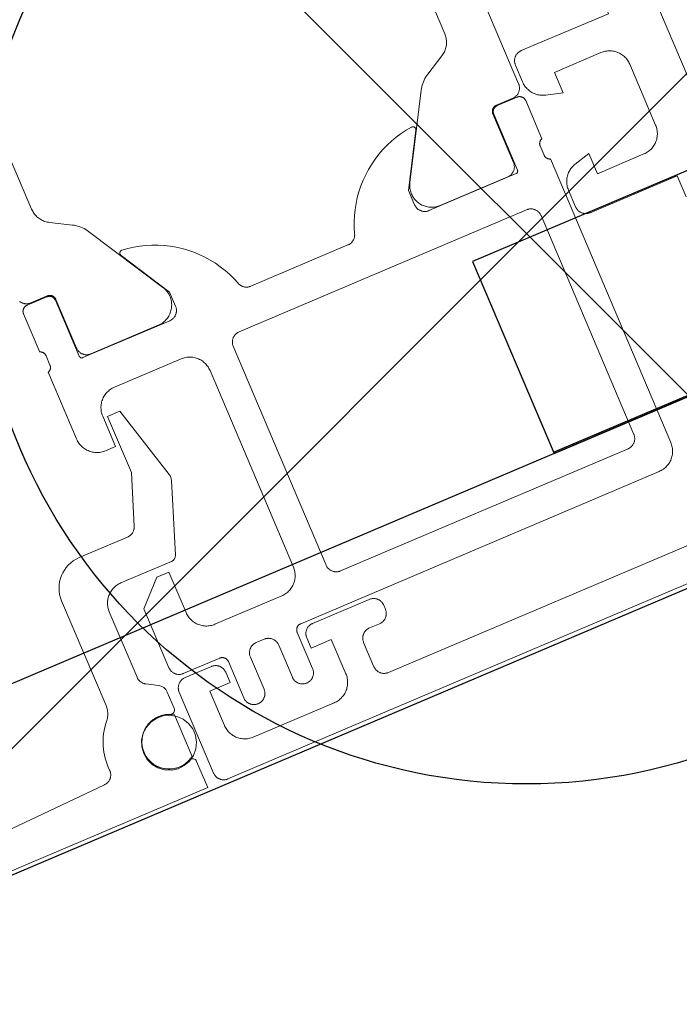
# Model space of a CAD drawing. Header units: metres. Extents: x 63115 to 703450, y -261936 to -53969.
# Tile 104 of 256: x 165748 to 165778, y -143504 to -143459. Entities that reach past the tile are written whole.
import ezdxf

# ---------------------------------------------------------------- set-up
doc = ezdxf.new("R2010")
doc.units = ezdxf.units.M
doc.header["$PDMODE"] = 35
doc.header["$PDSIZE"] = 50
doc.layers.get('0').update_dxf_attribs({"true_color": 0x83b7c5})
doc.layers.add('_01Hulplijnen', color=6, linetype='Continuous', plot=False)
for name, color, linetype in [('_02Binnenwanden', 2, 'Continuous'), ('_03-PROJECTION', 1, 'Continuous'), ('LAYER98', 7, 'Continuous')]:
    doc.layers.add(name, color=color, linetype=linetype)

# ---------------------------------------------------------------- blocks, each defined once
blk = doc.blocks.new('*U184')
at = {"layer": '_02Binnenwanden'}
blk.add_lwpolyline([(-34.969, 1.882), (-34.46, 11.341), (-3.655, 9.683), (1.936, 113.563), (10.264, 113.115), (4.673, 9.235), (35.478, 7.577), (34.969, -1.882)], close=True, dxfattribs=at)
blk = doc.blocks.new('ruit_950x8')
at = {"layer": '_01Hulplijnen'}
blk.add_lwpolyline([(0, 0), (950, 0), (950, 8), (0, 8)], close=True, dxfattribs=at)
blk = doc.blocks.new('*U164')
at = {"layer": '_01Hulplijnen'}
blk.add_point((935.55, 12.684), dxfattribs=at)
at = {"layer": 'LAYER98', "color": 7, "linetype": 'Continuous', "lineweight": 9}
for points in [[(937.878, 19.094), (937.878, 44.174)], [(915.277, 40.77), (915.277, 22.499)], [(935.678, 40.77), (935.678, 22.499)], [(938.578, 20.434), (942.878, 20.434), (942.878, 36.474)], [(945.077, 33.07), (945.078, 14.799)], [(915.277, 22.499), (915.279, 22.446), (915.283, 22.393), (915.29, 22.341), (915.3, 22.289), (915.313, 22.237), (915.328, 22.186), (915.346, 22.137), (915.366, 22.088), (915.39, 22.04), (915.415, 21.994), (915.442, 21.949), (915.473, 21.905), (915.506, 21.863), (915.54, 21.823), (915.577, 21.785), (915.616, 21.749), (915.656, 21.715), (915.699, 21.683), (915.743, 21.654), (915.788, 21.627)], [(935.678, 22.499), (935.676, 22.446), (935.672, 22.393), (935.665, 22.341), (935.655, 22.289), (935.643, 22.237), (935.628, 22.186), (935.609, 22.137), (935.589, 22.088), (935.566, 22.04), (935.541, 21.994), (935.513, 21.949), (935.482, 21.905), (935.45, 21.863), (935.415, 21.823), (935.378, 21.785), (935.34, 21.749), (935.299, 21.715), (935.257, 21.683), (935.213, 21.654), (935.167, 21.627)], [(915.788, 21.627), (916.702, 21.114)], [(935.167, 21.627), (934.253, 21.114)], [(916.702, 21.114), (916.771, 21.073), (916.838, 21.028), (916.901, 20.98), (916.963, 20.928), (917.022, 20.873), (917.077, 20.815), (917.13, 20.754), (917.179, 20.691), (917.225, 20.624), (917.267, 20.556)], [(934.253, 21.114), (934.185, 21.073), (934.118, 21.028), (934.054, 20.98), (933.992, 20.928), (933.934, 20.873), (933.878, 20.815), (933.825, 20.754), (933.776, 20.691), (933.731, 20.624), (933.689, 20.556)], [(917.267, 20.556), (919.381, 16.894)], [(933.689, 20.556), (931.574, 16.894)], [(938.078, 19.934), (938.078, 19.962), (938.081, 19.989), (938.084, 20.015), (938.09, 20.042), (938.096, 20.068), (938.104, 20.094), (938.113, 20.119), (938.124, 20.144), (938.136, 20.169), (938.149, 20.192), (938.164, 20.215), (938.18, 20.237), (938.196, 20.258), (938.215, 20.278), (938.233, 20.297), (938.254, 20.316), (938.275, 20.333), (938.297, 20.348), (938.32, 20.363), (938.344, 20.376), (938.368, 20.388), (938.393, 20.399), (938.418, 20.408), (938.444, 20.416), (938.471, 20.423), (938.497, 20.428), (938.523, 20.431), (938.551, 20.434), (938.578, 20.434)], [(938.078, 19.103), (938.078, 19.934)], [(913.578, 18.594), (913.551, 18.595), (913.523, 18.597), (913.497, 18.601), (913.47, 18.606), (913.444, 18.613), (913.418, 18.621), (913.393, 18.63), (913.368, 18.641), (913.344, 18.653), (913.32, 18.666), (913.297, 18.681), (913.275, 18.696), (913.254, 18.713), (913.233, 18.732), (913.215, 18.751), (913.196, 18.771), (913.18, 18.792), (913.164, 18.814), (913.149, 18.837), (913.136, 18.86)], [(918.196, 18.977), (918.192, 18.984), (918.19, 18.991), (918.187, 18.998), (918.184, 19.005), (918.182, 19.012), (918.181, 19.02), (918.179, 19.027), (918.178, 19.035), (918.178, 19.042), (918.178, 19.05), (918.178, 19.057), (918.179, 19.065), (918.18, 19.072), (918.182, 19.08), (918.184, 19.087), (918.187, 19.094), (918.19, 19.101), (918.192, 19.108), (918.195, 19.115), (918.2, 19.121), (918.204, 19.127), (918.209, 19.133), (918.214, 19.139), (918.219, 19.145), (918.225, 19.15), (918.231, 19.155), (918.236, 19.159), (918.242, 19.163), (918.249, 19.167), (918.256, 19.171), (918.263, 19.174), (918.27, 19.177), (918.277, 19.179), (918.284, 19.181), (918.292, 19.182), (918.299, 19.183), (918.307, 19.184), (918.315, 19.184), (918.321, 19.184), (918.329, 19.184)], [(919.578, 15.884), (919.578, 16.584), (918.196, 18.977)], [(918.329, 19.184), (918.604, 19.149), (918.876, 19.099), (919.146, 19.034), (919.41, 18.954), (919.671, 18.86), (919.926, 18.752), (920.174, 18.629), (920.415, 18.494), (920.648, 18.344), (920.873, 18.182), (921.088, 18.008), (921.294, 17.823), (921.488, 17.626), (921.672, 17.419), (921.844, 17.202), (922.004, 16.976), (922.15, 16.741), (922.284, 16.498), (922.404, 16.249), (922.51, 15.993), (922.602, 15.732)], [(928.354, 15.732), (928.445, 15.993), (928.552, 16.249), (928.672, 16.498), (928.805, 16.741), (928.952, 16.976), (929.111, 17.202), (929.283, 17.419), (929.467, 17.626), (929.662, 17.823), (929.867, 18.008), (930.082, 18.182), (930.307, 18.344), (930.54, 18.494), (930.781, 18.629), (931.029, 18.752), (931.284, 18.86), (931.545, 18.954), (931.81, 19.034), (932.079, 19.099), (932.352, 19.149), (932.626, 19.184)], [(932.759, 18.977), (931.378, 16.584), (931.378, 15.884)], [(932.626, 19.184), (932.634, 19.184), (932.642, 19.184), (932.648, 19.184), (932.656, 19.183), (932.664, 19.182), (932.671, 19.181), (932.679, 19.179), (932.686, 19.177), (932.692, 19.174), (932.699, 19.171), (932.706, 19.167), (932.713, 19.163), (932.719, 19.159), (932.726, 19.155), (932.731, 19.15), (932.736, 19.145), (932.742, 19.139), (932.747, 19.133), (932.751, 19.127), (932.756, 19.121), (932.76, 19.115), (932.763, 19.108), (932.767, 19.101), (932.77, 19.094), (932.772, 19.087), (932.773, 19.08), (932.775, 19.072), (932.776, 19.065), (932.777, 19.057), (932.777, 19.05), (932.777, 19.042), (932.777, 19.035), (932.776, 19.027), (932.775, 19.02), (932.773, 19.012), (932.772, 19.005), (932.769, 18.998), (932.766, 18.991), (932.763, 18.984), (932.759, 18.977)], [(937.378, 18.594), (937.404, 18.595), (937.432, 18.597), (937.459, 18.601), (937.485, 18.606), (937.512, 18.613), (937.537, 18.621), (937.563, 18.63), (937.588, 18.641), (937.612, 18.653), (937.636, 18.666), (937.658, 18.681), (937.681, 18.696), (937.701, 18.713), (937.722, 18.732), (937.74, 18.751), (937.759, 18.771), (937.775, 18.792), (937.792, 18.814), (937.806, 18.837), (937.819, 18.86), (937.831, 18.884), (937.842, 18.909), (937.852, 18.935), (937.859, 18.961), (937.866, 18.987), (937.871, 19.014), (937.875, 19.04), (937.877, 19.067), (937.878, 19.094)], [(938.819, 18.137), (938.767, 18.153), (938.716, 18.171), (938.665, 18.192), (938.616, 18.216), (938.568, 18.243), (938.523, 18.272), (938.478, 18.303), (938.436, 18.337), (938.395, 18.373), (938.356, 18.412), (938.319, 18.452), (938.284, 18.494), (938.253, 18.539), (938.223, 18.584), (938.196, 18.632), (938.172, 18.681), (938.149, 18.731), (938.131, 18.782), (938.114, 18.834), (938.102, 18.887), (938.091, 18.941), (938.084, 18.994), (938.079, 19.049), (938.078, 19.103)], [(941.878, 18.934), (939.578, 18.934), (939.578, 17.934), (938.819, 18.137)], [(942.878, 17.934), (942.876, 17.989), (942.872, 18.043), (942.864, 18.096), (942.855, 18.15), (942.841, 18.202), (942.825, 18.254), (942.807, 18.305), (942.785, 18.354), (942.762, 18.403), (942.734, 18.45), (942.705, 18.496), (942.674, 18.54), (942.64, 18.582), (942.604, 18.622), (942.565, 18.66), (942.525, 18.697), (942.482, 18.731), (942.439, 18.762), (942.394, 18.791), (942.346, 18.818), (942.298, 18.842), (942.248, 18.863), (942.197, 18.882), (942.146, 18.898), (942.093, 18.911), (942.039, 18.921), (941.986, 18.929), (941.932, 18.933), (941.878, 18.934)], [(913.078, 18.265), (913.078, 18.281), (913.079, 18.297), (913.082, 18.313), (913.085, 18.329), (913.089, 18.345), (913.094, 18.36), (913.099, 18.375), (913.106, 18.39), (913.112, 18.405), (913.121, 18.419), (913.129, 18.433), (913.139, 18.446), (913.149, 18.459), (913.16, 18.471), (913.171, 18.482), (913.184, 18.493), (913.196, 18.503), (913.209, 18.513), (913.223, 18.522), (913.237, 18.529), (913.252, 18.537), (913.267, 18.543), (913.282, 18.549), (913.298, 18.554), (913.314, 18.557), (913.329, 18.56), (913.346, 18.563), (913.361, 18.564), (913.378, 18.564)], [(913.378, 18.564), (914.357, 18.564)], [(914.388, 18.594), (913.578, 18.594)], [(914.357, 18.564), (914.374, 18.564), (914.39, 18.563), (914.406, 18.56), (914.422, 18.557), (914.438, 18.554), (914.453, 18.549), (914.469, 18.543), (914.483, 18.537), (914.498, 18.529), (914.513, 18.522), (914.526, 18.513), (914.539, 18.503), (914.552, 18.493), (914.564, 18.482), (914.575, 18.471), (914.586, 18.459), (914.597, 18.446), (914.606, 18.433), (914.614, 18.419), (914.623, 18.405), (914.63, 18.39), (914.637, 18.375), (914.642, 18.36), (914.647, 18.345), (914.65, 18.329), (914.653, 18.313), (914.656, 18.297), (914.657, 18.281), (914.657, 18.265)], [(914.689, 18.294), (914.688, 18.311), (914.687, 18.327), (914.684, 18.343), (914.681, 18.359), (914.677, 18.375), (914.672, 18.39), (914.667, 18.405), (914.66, 18.42), (914.653, 18.435), (914.646, 18.449), (914.637, 18.463), (914.627, 18.476), (914.616, 18.489), (914.606, 18.501), (914.595, 18.512), (914.582, 18.523), (914.569, 18.533), (914.557, 18.543), (914.543, 18.551), (914.528, 18.559), (914.514, 18.567), (914.499, 18.573), (914.483, 18.579), (914.469, 18.584), (914.452, 18.587), (914.437, 18.59), (914.421, 18.593), (914.404, 18.594), (914.388, 18.594)], [(936.268, 18.294), (936.268, 18.311), (936.27, 18.327), (936.272, 18.343), (936.274, 18.359), (936.278, 18.375), (936.283, 18.39), (936.289, 18.405), (936.295, 18.42), (936.303, 18.435), (936.311, 18.449), (936.319, 18.463), (936.328, 18.476), (936.339, 18.489), (936.35, 18.501), (936.361, 18.512), (936.373, 18.523), (936.386, 18.533), (936.399, 18.543), (936.413, 18.551), (936.427, 18.559), (936.441, 18.567), (936.456, 18.573), (936.472, 18.579), (936.487, 18.584), (936.503, 18.587), (936.519, 18.59), (936.535, 18.593), (936.551, 18.594), (936.567, 18.594)], [(936.298, 18.265), (936.298, 18.281), (936.3, 18.297), (936.302, 18.313), (936.305, 18.329), (936.309, 18.345), (936.314, 18.36), (936.319, 18.375), (936.325, 18.39), (936.333, 18.405), (936.341, 18.419), (936.35, 18.433), (936.358, 18.446), (936.369, 18.459), (936.38, 18.471), (936.392, 18.482), (936.403, 18.493), (936.416, 18.503), (936.43, 18.513), (936.443, 18.522), (936.457, 18.529), (936.472, 18.537), (936.486, 18.543), (936.502, 18.549), (936.518, 18.554), (936.533, 18.557), (936.549, 18.56), (936.565, 18.563), (936.581, 18.564), (936.598, 18.564)], [(936.567, 18.594), (937.378, 18.594)], [(936.598, 18.564), (937.578, 18.564)], [(937.578, 18.564), (937.594, 18.564), (937.61, 18.563), (937.626, 18.56), (937.643, 18.557), (937.658, 18.554), (937.674, 18.549), (937.689, 18.543), (937.704, 18.537), (937.718, 18.529), (937.732, 18.522), (937.746, 18.513), (937.759, 18.503), (937.772, 18.493), (937.784, 18.482), (937.796, 18.471), (937.807, 18.459), (937.816, 18.446), (937.826, 18.433), (937.835, 18.419), (937.843, 18.405), (937.85, 18.39), (937.856, 18.375), (937.862, 18.36), (937.867, 18.345), (937.871, 18.329), (937.874, 18.313), (937.876, 18.297), (937.877, 18.281), (937.878, 18.265)], [(913.078, 16.384), (913.078, 18.265)], [(914.657, 18.265), (914.657, 15.504)], [(914.688, 15.894), (914.689, 18.294)], [(936.268, 15.894), (936.268, 18.294)], [(936.298, 15.504), (936.298, 18.265)], [(937.878, 18.265), (937.878, 16.384)], [(942.878, 14.934), (942.878, 17.934)], [(919.381, 16.894), (919.406, 16.847), (919.43, 16.799), (919.45, 16.749), (919.468, 16.698), (919.482, 16.647), (919.494, 16.594), (919.504, 16.542), (919.511, 16.488), (919.514, 16.435), (919.515, 16.381), (919.513, 16.327), (919.508, 16.274), (919.5, 16.221), (919.489, 16.168), (919.476, 16.116), (919.459, 16.065), (919.44, 16.015), (919.418, 15.966), (919.394, 15.918), (919.367, 15.871), (919.338, 15.826), (919.306, 15.783), (919.273, 15.741), (919.236, 15.702), (919.197, 15.664), (919.157, 15.628), (919.115, 15.595), (919.071, 15.564), (919.026, 15.535), (918.98, 15.509), (918.932, 15.485), (918.882, 15.464), (918.831, 15.446), (918.78, 15.43), (918.728, 15.417), (918.675, 15.407), (918.622, 15.4), (918.568, 15.396), (918.515, 15.394)], [(931.574, 16.894), (931.549, 16.847), (931.526, 16.799), (931.506, 16.749), (931.488, 16.698), (931.473, 16.647), (931.461, 16.594), (931.451, 16.542), (931.445, 16.488), (931.441, 16.435), (931.44, 16.381), (931.443, 16.327), (931.448, 16.274), (931.456, 16.221), (931.467, 16.168), (931.481, 16.116), (931.496, 16.065), (931.516, 16.015), (931.537, 15.966), (931.562, 15.918), (931.588, 15.871), (931.617, 15.826), (931.649, 15.783), (931.684, 15.741), (931.72, 15.702), (931.758, 15.664), (931.798, 15.628), (931.84, 15.595), (931.884, 15.564), (931.929, 15.535), (931.976, 15.509), (932.024, 15.485), (932.073, 15.464), (932.124, 15.446), (932.176, 15.43), (932.228, 15.417), (932.28, 15.407), (932.333, 15.4), (932.387, 15.396), (932.44, 15.394)], [(913.277, 16.111), (913.277, 16.126), (913.276, 16.141), (913.274, 16.157), (913.273, 16.171), (913.269, 16.186), (913.265, 16.201), (913.26, 16.215), (913.254, 16.229), (913.248, 16.243), (913.24, 16.256), (913.232, 16.269), (913.224, 16.282), (913.215, 16.294), (913.205, 16.305), (913.194, 16.316), (913.183, 16.326), (913.171, 16.336), (913.159, 16.345), (913.147, 16.353), (913.134, 16.361), (913.12, 16.368), (913.106, 16.374), (913.092, 16.38), (913.078, 16.384)], [(913.277, 15.658), (913.277, 16.111)], [(937.878, 16.384), (937.863, 16.38), (937.849, 16.374), (937.835, 16.368), (937.822, 16.361), (937.809, 16.353), (937.796, 16.345), (937.784, 16.336), (937.773, 16.326), (937.761, 16.316), (937.751, 16.305), (937.741, 16.294), (937.731, 16.282), (937.723, 16.269), (937.715, 16.256), (937.708, 16.243), (937.701, 16.229), (937.695, 16.215), (937.69, 16.201), (937.687, 16.186), (937.683, 16.171), (937.681, 16.157), (937.679, 16.141), (937.678, 16.126), (937.678, 16.111)], [(937.678, 16.111), (937.678, 15.658)], [(913.078, 15.384), (913.092, 15.389), (913.106, 15.395), (913.12, 15.401), (913.134, 15.408), (913.147, 15.415), (913.159, 15.424), (913.171, 15.433), (913.183, 15.442), (913.194, 15.453), (913.205, 15.464), (913.215, 15.475), (913.224, 15.487), (913.232, 15.5), (913.24, 15.513), (913.248, 15.526), (913.254, 15.54), (913.26, 15.554), (913.265, 15.568), (913.269, 15.583), (913.273, 15.597), (913.274, 15.612), (913.276, 15.627), (913.277, 15.642), (913.277, 15.658)], [(915.188, 15.394), (915.16, 15.395), (915.134, 15.397), (915.106, 15.401), (915.08, 15.406), (915.054, 15.413), (915.028, 15.421), (915.003, 15.43), (914.978, 15.441), (914.953, 15.453), (914.93, 15.466), (914.907, 15.481), (914.885, 15.496), (914.864, 15.513), (914.844, 15.531), (914.824, 15.551), (914.807, 15.571), (914.79, 15.592), (914.773, 15.614), (914.759, 15.637), (914.746, 15.66), (914.733, 15.684), (914.724, 15.709), (914.714, 15.735), (914.706, 15.761), (914.699, 15.787), (914.694, 15.814), (914.69, 15.84), (914.689, 15.868), (914.688, 15.894)], [(919.078, 15.384), (919.105, 15.385), (919.132, 15.387), (919.158, 15.391), (919.186, 15.396), (919.212, 15.403), (919.237, 15.41), (919.263, 15.42), (919.288, 15.431), (919.312, 15.443), (919.335, 15.456), (919.358, 15.471), (919.38, 15.486), (919.401, 15.503), (919.422, 15.521), (919.44, 15.541), (919.459, 15.561), (919.476, 15.582), (919.491, 15.604), (919.506, 15.627), (919.52, 15.65), (919.531, 15.674), (919.542, 15.699), (919.552, 15.725), (919.56, 15.751), (919.566, 15.777), (919.571, 15.804), (919.575, 15.83), (919.577, 15.857), (919.578, 15.884)], [(922.602, 15.732), (922.61, 15.706), (922.621, 15.681), (922.633, 15.656), (922.647, 15.632), (922.66, 15.609), (922.676, 15.586), (922.693, 15.565), (922.711, 15.544), (922.731, 15.525), (922.751, 15.506), (922.772, 15.489), (922.794, 15.473), (922.817, 15.458), (922.841, 15.444), (922.865, 15.432), (922.891, 15.421), (922.916, 15.411), (922.942, 15.403), (922.969, 15.396), (922.996, 15.391), (923.023, 15.388), (923.05, 15.385), (923.078, 15.384)], [(927.878, 15.384), (927.905, 15.385), (927.933, 15.388), (927.96, 15.391), (927.986, 15.396), (928.013, 15.403), (928.039, 15.411), (928.065, 15.421), (928.09, 15.432), (928.114, 15.444), (928.139, 15.458), (928.161, 15.473), (928.184, 15.489), (928.205, 15.506), (928.225, 15.525), (928.244, 15.544), (928.262, 15.565), (928.279, 15.586), (928.295, 15.609), (928.31, 15.632), (928.322, 15.656), (928.334, 15.681), (928.345, 15.706), (928.354, 15.732)], [(931.378, 15.884), (931.378, 15.857), (931.381, 15.83), (931.384, 15.804), (931.39, 15.777), (931.396, 15.751), (931.404, 15.725), (931.413, 15.699), (931.424, 15.674), (931.436, 15.65), (931.449, 15.627), (931.464, 15.604), (931.48, 15.582), (931.497, 15.561), (931.515, 15.541), (931.534, 15.521), (931.554, 15.503), (931.575, 15.486), (931.597, 15.471), (931.62, 15.456), (931.644, 15.443), (931.668, 15.431), (931.692, 15.42), (931.718, 15.41), (931.744, 15.403), (931.771, 15.396), (931.797, 15.391), (931.823, 15.387), (931.851, 15.385), (931.878, 15.384)], [(935.768, 15.394), (935.795, 15.395), (935.821, 15.397), (935.849, 15.401), (935.875, 15.406), (935.901, 15.413), (935.928, 15.421), (935.953, 15.43), (935.978, 15.441), (936.002, 15.453), (936.025, 15.466), (936.048, 15.481), (936.07, 15.496), (936.092, 15.513), (936.111, 15.531), (936.131, 15.551), (936.148, 15.571), (936.166, 15.592), (936.182, 15.614), (936.196, 15.637), (936.209, 15.66), (936.222, 15.684), (936.232, 15.709), (936.241, 15.735), (936.249, 15.761), (936.256, 15.787), (936.261, 15.814), (936.265, 15.84), (936.267, 15.868), (936.268, 15.894)], [(937.678, 15.658), (937.678, 15.642), (937.679, 15.627), (937.681, 15.612), (937.683, 15.597), (937.687, 15.583), (937.69, 15.568), (937.695, 15.554), (937.701, 15.54), (937.708, 15.526), (937.715, 15.513), (937.723, 15.5), (937.731, 15.487), (937.741, 15.475), (937.751, 15.464), (937.761, 15.453), (937.773, 15.442), (937.784, 15.433), (937.796, 15.424), (937.809, 15.415), (937.822, 15.408), (937.835, 15.401), (937.849, 15.395), (937.863, 15.389), (937.878, 15.384)], [(913.078, 12.091), (913.078, 15.384)], [(914.657, 15.504), (914.658, 15.498), (914.658, 15.492), (914.659, 15.485), (914.66, 15.479), (914.662, 15.472), (914.664, 15.466), (914.666, 15.46), (914.669, 15.454), (914.672, 15.448), (914.675, 15.442), (914.679, 15.437), (914.682, 15.432), (914.687, 15.427), (914.69, 15.422), (914.695, 15.417), (914.7, 15.413), (914.705, 15.409), (914.71, 15.405), (914.716, 15.402), (914.722, 15.398), (914.728, 15.396), (914.733, 15.393), (914.739, 15.391), (914.745, 15.389), (914.752, 15.387), (914.758, 15.386), (914.765, 15.385), (914.772, 15.385), (914.777, 15.384)], [(914.777, 15.384), (919.078, 15.384)], [(918.515, 15.394), (915.188, 15.394)], [(923.078, 15.384), (927.878, 15.384)], [(931.878, 15.384), (936.178, 15.384)], [(932.44, 15.394), (935.768, 15.394)], [(936.178, 15.384), (936.185, 15.385), (936.19, 15.385), (936.197, 15.386), (936.203, 15.387), (936.21, 15.389), (936.216, 15.391), (936.222, 15.393), (936.229, 15.396), (936.234, 15.398), (936.239, 15.402), (936.245, 15.405), (936.25, 15.409), (936.256, 15.413), (936.26, 15.417), (936.265, 15.422), (936.27, 15.427), (936.273, 15.432), (936.277, 15.437), (936.28, 15.442), (936.284, 15.448), (936.286, 15.454), (936.289, 15.46), (936.291, 15.466), (936.293, 15.472), (936.295, 15.479), (936.296, 15.485), (936.297, 15.492), (936.298, 15.498), (936.298, 15.504)], [(937.878, 15.384), (937.878, 1.384)], [(938.819, 14.732), (939.578, 14.934), (939.578, 13.934), (941.878, 13.934)], [(941.878, 13.934), (941.932, 13.936), (941.986, 13.94), (942.039, 13.948), (942.093, 13.958), (942.146, 13.971), (942.197, 13.987), (942.248, 14.005), (942.298, 14.027), (942.346, 14.051), (942.394, 14.078), (942.439, 14.107), (942.482, 14.138), (942.525, 14.172), (942.565, 14.209), (942.604, 14.247), (942.64, 14.287), (942.674, 14.329), (942.705, 14.373), (942.734, 14.419), (942.762, 14.466), (942.785, 14.515), (942.807, 14.564), (942.825, 14.615), (942.841, 14.667), (942.855, 14.72), (942.864, 14.773), (942.872, 14.826), (942.876, 14.88), (942.878, 14.934)], [(938.078, 13.765), (938.079, 13.82), (938.084, 13.875), (938.091, 13.929), (938.102, 13.982), (938.114, 14.035), (938.131, 14.087), (938.149, 14.138), (938.172, 14.188), (938.196, 14.237), (938.223, 14.285), (938.253, 14.33), (938.284, 14.375), (938.319, 14.417), (938.356, 14.457), (938.395, 14.496), (938.436, 14.532), (938.478, 14.566), (938.523, 14.597), (938.568, 14.626), (938.616, 14.653), (938.665, 14.677), (938.716, 14.698), (938.767, 14.716), (938.819, 14.732)], [(915.578, 13.585), (915.523, 13.583), (915.47, 13.579), (915.416, 13.572), (915.362, 13.561), (915.311, 13.548), (915.259, 13.533), (915.207, 13.514), (915.158, 13.492), (915.109, 13.468), (915.063, 13.442), (915.017, 13.412), (914.973, 13.381), (914.931, 13.347), (914.89, 13.311), (914.852, 13.273), (914.815, 13.232), (914.781, 13.19), (914.75, 13.146), (914.721, 13.1), (914.694, 13.053), (914.67, 13.005), (914.648, 12.955), (914.63, 12.904), (914.614, 12.852), (914.601, 12.8), (914.591, 12.747), (914.584, 12.693), (914.579, 12.639), (914.578, 12.585)], [(918.878, 13.585), (915.578, 13.585)], [(919.878, 12.585), (919.876, 12.639), (919.872, 12.693), (919.864, 12.747), (919.855, 12.8), (919.841, 12.852), (919.825, 12.904), (919.807, 12.955), (919.785, 13.005), (919.761, 13.053), (919.734, 13.1), (919.705, 13.146), (919.674, 13.19), (919.64, 13.232), (919.604, 13.273), (919.565, 13.311), (919.525, 13.347), (919.482, 13.381), (919.439, 13.412), (919.394, 13.442), (919.346, 13.468), (919.298, 13.492), (919.248, 13.514), (919.197, 13.533), (919.146, 13.548), (919.093, 13.561), (919.039, 13.572), (918.985, 13.579), (918.932, 13.583), (918.878, 13.585)], [(921.777, 13.685), (921.751, 13.684), (921.724, 13.682), (921.696, 13.678), (921.67, 13.673), (921.644, 13.667), (921.618, 13.659), (921.593, 13.649), (921.567, 13.639), (921.544, 13.627), (921.52, 13.613), (921.497, 13.599), (921.475, 13.583), (921.454, 13.566), (921.434, 13.548), (921.415, 13.529), (921.397, 13.508), (921.38, 13.487), (921.364, 13.465), (921.35, 13.442), (921.336, 13.419), (921.324, 13.395), (921.314, 13.37), (921.304, 13.345), (921.296, 13.319), (921.289, 13.292), (921.284, 13.266), (921.28, 13.239), (921.278, 13.212), (921.277, 13.185)], [(935.978, 13.685), (921.777, 13.685)], [(936.478, 13.185), (936.477, 13.212), (936.475, 13.239), (936.471, 13.266), (936.466, 13.292), (936.459, 13.319), (936.451, 13.345), (936.442, 13.37), (936.432, 13.395), (936.419, 13.419), (936.406, 13.442), (936.392, 13.465), (936.376, 13.487), (936.358, 13.508), (936.341, 13.529), (936.321, 13.548), (936.302, 13.566), (936.28, 13.583), (936.258, 13.599), (936.235, 13.613), (936.212, 13.627), (936.188, 13.639), (936.163, 13.649), (936.138, 13.659), (936.111, 13.667), (936.085, 13.673), (936.059, 13.678), (936.031, 13.682), (936.005, 13.684), (935.978, 13.685)], [(938.078, 12.934), (938.078, 13.765)], [(921.277, 13.185), (921.277, 2.385)], [(936.478, 2.385), (936.478, 13.185)], [(914.578, 12.585), (914.578, 11.085), (914.078, 11.085)], [(919.878, 2.885), (919.878, 12.585)], [(938.578, 12.434), (938.551, 12.435), (938.523, 12.437), (938.497, 12.441), (938.471, 12.446), (938.444, 12.453), (938.418, 12.461), (938.393, 12.47), (938.368, 12.481), (938.344, 12.493), (938.32, 12.506), (938.297, 12.521), (938.275, 12.536), (938.254, 12.553), (938.233, 12.571), (938.215, 12.591), (938.196, 12.611), (938.18, 12.632), (938.164, 12.654), (938.149, 12.677), (938.136, 12.7), (938.124, 12.724), (938.113, 12.749), (938.104, 12.775), (938.096, 12.801), (938.09, 12.827), (938.084, 12.854), (938.081, 12.88), (938.078, 12.907), (938.078, 12.934)], [(914.078, 11.085), (914.023, 11.086), (913.969, 11.091), (913.915, 11.098), (913.862, 11.108), (913.81, 11.121), (913.757, 11.138), (913.706, 11.156), (913.656, 11.178), (913.607, 11.202), (913.561, 11.229), (913.515, 11.258), (913.471, 11.29), (913.428, 11.324), (913.388, 11.361), (913.35, 11.4), (913.314, 11.44), (913.279, 11.483), (913.248, 11.527), (913.219, 11.573), (913.192, 11.62), (913.168, 11.669), (913.148, 11.719), (913.129, 11.77), (913.112, 11.822), (913.1, 11.875), (913.09, 11.928), (913.083, 11.982), (913.079, 12.036), (913.078, 12.091)], [(916.321, 8.964), (915.378, 12.484), (914.777, 12.484), (914.777, 9.723), (913.937, 7.413)], [(942.878, 11.394), (942.878, 12.434), (938.578, 12.434)], [(915.149, 5.482), (916.308, 8.664)], [(913.937, 7.413), (913.927, 7.389), (913.916, 7.364), (913.904, 7.341), (913.891, 7.318), (913.876, 7.296), (913.859, 7.275), (913.843, 7.254), (913.824, 7.235), (913.806, 7.216), (913.785, 7.199), (913.765, 7.182), (913.743, 7.167), (913.721, 7.153), (913.697, 7.14), (913.673, 7.129), (913.648, 7.119), (913.624, 7.109), (913.599, 7.102), (913.572, 7.096), (913.547, 7.091), (913.521, 7.087), (913.494, 7.085), (913.467, 7.084)], [(913.467, 7.084), (911.078, 7.084)], [(909.578, 5.584), (909.578, 0.415)], [(911.378, 4.284), (911.379, 4.338), (911.384, 4.392), (911.391, 4.446), (911.401, 4.499), (911.414, 4.552), (911.43, 4.604), (911.448, 4.655), (911.47, 4.704), (911.494, 4.753), (911.521, 4.8), (911.55, 4.846), (911.582, 4.89), (911.615, 4.932), (911.651, 4.972), (911.69, 5.01), (911.731, 5.046), (911.773, 5.08), (911.816, 5.112), (911.862, 5.141), (911.909, 5.168), (911.958, 5.192), (912.008, 5.213), (912.059, 5.232), (912.11, 5.248), (912.163, 5.261), (912.216, 5.271), (912.27, 5.279), (912.323, 5.283), (912.378, 5.285)], [(912.378, 5.285), (914.868, 5.284)], [(912.878, 0.884), (912.878, 3.785), (913.978, 4.885), (914.578, 4.885), (914.578, 2.885)], [(911.378, 1.05), (911.378, 4.284)], [(914.578, 2.885), (914.579, 2.831), (914.584, 2.777), (914.591, 2.723), (914.602, 2.67), (914.614, 2.617), (914.63, 2.566), (914.648, 2.515), (914.67, 2.465), (914.694, 2.417), (914.721, 2.369), (914.75, 2.324), (914.781, 2.28), (914.815, 2.238), (914.852, 2.197), (914.89, 2.159), (914.931, 2.123), (914.973, 2.089), (915.017, 2.057), (915.063, 2.028), (915.109, 2.002), (915.158, 1.977), (915.208, 1.956), (915.259, 1.937), (915.311, 1.921), (915.362, 1.908), (915.416, 1.898), (915.47, 1.891), (915.523, 1.886), (915.578, 1.885)], [(918.878, 1.885), (918.932, 1.886), (918.985, 1.891), (919.039, 1.898), (919.093, 1.908), (919.146, 1.921), (919.197, 1.937), (919.248, 1.956), (919.298, 1.977), (919.346, 2.001), (919.394, 2.028), (919.439, 2.057), (919.482, 2.089), (919.525, 2.123), (919.565, 2.159), (919.604, 2.197), (919.64, 2.237), (919.674, 2.28), (919.705, 2.324), (919.734, 2.369), (919.761, 2.416), (919.785, 2.465), (919.807, 2.515), (919.825, 2.566), (919.841, 2.617), (919.855, 2.67), (919.864, 2.723), (919.872, 2.777), (919.876, 2.831), (919.878, 2.885)], [(921.277, 2.385), (921.278, 2.358), (921.28, 2.331), (921.284, 2.304), (921.289, 2.277), (921.296, 2.251), (921.304, 2.225), (921.314, 2.2), (921.324, 2.175), (921.336, 2.151), (921.35, 2.127), (921.364, 2.104), (921.38, 2.082), (921.397, 2.061), (921.415, 2.041), (921.434, 2.022), (921.454, 2.004), (921.475, 1.987), (921.497, 1.971), (921.52, 1.956), (921.544, 1.943), (921.567, 1.931), (921.593, 1.92), (921.618, 1.911), (921.644, 1.903), (921.67, 1.897), (921.696, 1.891), (921.724, 1.888), (921.751, 1.886), (921.777, 1.885)], [(935.978, 1.885), (936.005, 1.886), (936.031, 1.888), (936.059, 1.891), (936.085, 1.897), (936.111, 1.903), (936.138, 1.911), (936.163, 1.92), (936.188, 1.931), (936.212, 1.943), (936.235, 1.956), (936.258, 1.971), (936.28, 1.987), (936.302, 2.004), (936.321, 2.022), (936.341, 2.041), (936.358, 2.061), (936.376, 2.082), (936.392, 2.104), (936.406, 2.127), (936.419, 2.151), (936.432, 2.175), (936.442, 2.2), (936.451, 2.225), (936.459, 2.251), (936.466, 2.277), (936.471, 2.304), (936.475, 2.331), (936.477, 2.358), (936.478, 2.385)], [(915.578, 1.885), (918.878, 1.885)], [(921.777, 1.885), (935.978, 1.885)], [(937.878, 1.384), (937.876, 1.33), (937.872, 1.276), (937.864, 1.223), (937.855, 1.17), (937.841, 1.117), (937.825, 1.065), (937.807, 1.014), (937.785, 0.964), (937.761, 0.916), (937.734, 0.869), (937.705, 0.823), (937.674, 0.779), (937.64, 0.737), (937.604, 0.697), (937.565, 0.659), (937.525, 0.622), (937.482, 0.588), (937.439, 0.557), (937.394, 0.528), (937.346, 0.501), (937.298, 0.477), (937.248, 0.455), (937.197, 0.437), (937.146, 0.421), (937.093, 0.408), (937.039, 0.398), (936.985, 0.39), (936.932, 0.386), (936.878, 0.384)], [(911.628, 0.618), (911.605, 0.632), (911.582, 0.648), (911.56, 0.664), (911.539, 0.682), (911.52, 0.702), (911.501, 0.722), (911.483, 0.743), (911.467, 0.765), (911.452, 0.789), (911.438, 0.812), (911.426, 0.837), (911.414, 0.862), (911.405, 0.888), (911.397, 0.914), (911.39, 0.941), (911.385, 0.968), (911.381, 0.995), (911.379, 1.023), (911.378, 1.05)], [(912.128, 0.329), (911.628, 0.618)], [(913.378, 0.384), (913.351, 0.385), (913.323, 0.387), (913.297, 0.391), (913.271, 0.396), (913.244, 0.403), (913.218, 0.41), (913.192, 0.42), (913.168, 0.431), (913.144, 0.443), (913.12, 0.456), (913.097, 0.471), (913.075, 0.486), (913.054, 0.503), (913.034, 0.521), (913.015, 0.541), (912.997, 0.561), (912.98, 0.582), (912.964, 0.604), (912.949, 0.627), (912.936, 0.65), (912.924, 0.674), (912.913, 0.699), (912.904, 0.725), (912.896, 0.751), (912.89, 0.777), (912.884, 0.804), (912.881, 0.83), (912.878, 0.857), (912.878, 0.884)], [(909.578, 0.415), (909.576, 0.362), (909.572, 0.31), (909.565, 0.257), (909.556, 0.206), (909.543, 0.155), (909.528, 0.104), (909.511, 0.055), (909.49, 0.006), (909.468, -0.041), (909.442, -0.088), (909.415, -0.132), (909.385, -0.176), (909.353, -0.217), (909.318, -0.257)], [(912.878, -0.316), (912.878, -0.288), (912.881, -0.262), (912.884, -0.235), (912.89, -0.208), (912.896, -0.182), (912.904, -0.156), (912.913, -0.131), (912.924, -0.106), (912.936, -0.081), (912.949, -0.058), (912.964, -0.035), (912.98, -0.013), (912.997, 0.008), (913.015, 0.028), (913.034, 0.047), (913.054, 0.066), (913.075, 0.082), (913.097, 0.098), (913.12, 0.113), (913.144, 0.126), (913.168, 0.138), (913.192, 0.149), (913.218, 0.158), (913.244, 0.166), (913.271, 0.173), (913.297, 0.178), (913.323, 0.181), (913.351, 0.184), (913.378, 0.184)], [(915.177, 0.384), (913.378, 0.384)], [(913.378, 0.184), (914.678, 0.184)], [(914.678, 0.184), (914.705, 0.184), (914.731, 0.181), (914.759, 0.178), (914.785, 0.173), (914.812, 0.166), (914.837, 0.158), (914.862, 0.149), (914.888, 0.138), (914.912, 0.126), (914.936, 0.113), (914.958, 0.098), (914.981, 0.082), (915.001, 0.066), (915.022, 0.047), (915.041, 0.028), (915.059, 0.008), (915.076, -0.013), (915.092, -0.035), (915.106, -0.058), (915.119, -0.081), (915.132, -0.106), (915.143, -0.131), (915.151, -0.156), (915.159, -0.182), (915.166, -0.208), (915.171, -0.235), (915.175, -0.262), (915.177, -0.288), (915.178, -0.316)], [(915.477, 0.084), (915.477, 0.101), (915.476, 0.117), (915.473, 0.133), (915.47, 0.149), (915.466, 0.165), (915.461, 0.18), (915.456, 0.195), (915.449, 0.21), (915.442, 0.225), (915.434, 0.239), (915.425, 0.253), (915.416, 0.266), (915.405, 0.279), (915.395, 0.291), (915.383, 0.302), (915.371, 0.313), (915.358, 0.323), (915.346, 0.333), (915.332, 0.341), (915.317, 0.349), (915.303, 0.357), (915.288, 0.363), (915.273, 0.369), (915.257, 0.373), (915.241, 0.377), (915.226, 0.38), (915.209, 0.383), (915.193, 0.384), (915.177, 0.384)], [(915.477, -1.706), (915.477, 0.084)], [(916.977, 0.384), (916.95, 0.384), (916.923, 0.381), (916.896, 0.378), (916.869, 0.373), (916.843, 0.366), (916.817, 0.358), (916.792, 0.349), (916.767, 0.338), (916.742, 0.326), (916.719, 0.313), (916.696, 0.298), (916.674, 0.283), (916.653, 0.265), (916.633, 0.247), (916.614, 0.228), (916.596, 0.208), (916.579, 0.187), (916.563, 0.165), (916.549, 0.142), (916.535, 0.119), (916.523, 0.094), (916.513, 0.069), (916.503, 0.044), (916.495, 0.018), (916.488, -0.008), (916.483, -0.035), (916.48, -0.061), (916.478, -0.089), (916.477, -0.116)], [(917.377, 0.384), (916.977, 0.384)], [(917.877, -0.116), (917.876, -0.089), (917.874, -0.061), (917.87, -0.035), (917.865, -0.008), (917.858, 0.018), (917.851, 0.044), (917.841, 0.069), (917.83, 0.094), (917.818, 0.119), (917.806, 0.142), (917.791, 0.165), (917.774, 0.187), (917.758, 0.208), (917.74, 0.228), (917.721, 0.247), (917.7, 0.265), (917.68, 0.283), (917.657, 0.298), (917.635, 0.313), (917.611, 0.326), (917.587, 0.338), (917.562, 0.349), (917.536, 0.358), (917.511, 0.366), (917.484, 0.373), (917.458, 0.378), (917.431, 0.381), (917.404, 0.384), (917.377, 0.384)], [(919.177, 0.384), (919.161, 0.384), (919.145, 0.383), (919.129, 0.38), (919.112, 0.377), (919.097, 0.373), (919.081, 0.369), (919.066, 0.363), (919.051, 0.357), (919.036, 0.349), (919.023, 0.341), (919.009, 0.333), (918.995, 0.323), (918.982, 0.313), (918.971, 0.302), (918.959, 0.291), (918.948, 0.279), (918.939, 0.266), (918.929, 0.253), (918.92, 0.239), (918.912, 0.225), (918.904, 0.211), (918.898, 0.195), (918.893, 0.18), (918.888, 0.165), (918.884, 0.149), (918.881, 0.133), (918.879, 0.117), (918.877, 0.101), (918.877, 0.085)], [(918.877, 0.085), (918.877, -1.706)], [(936.878, 0.384), (919.177, 0.384)], [(919.178, -0.316), (919.179, -0.288), (919.181, -0.262), (919.185, -0.235), (919.19, -0.208), (919.196, -0.182), (919.204, -0.156), (919.213, -0.131), (919.224, -0.106), (919.236, -0.081), (919.249, -0.058), (919.264, -0.035), (919.279, -0.013), (919.297, 0.008), (919.315, 0.028), (919.334, 0.047), (919.354, 0.066), (919.375, 0.082), (919.398, 0.098), (919.42, 0.113), (919.443, 0.126), (919.468, 0.138), (919.492, 0.149), (919.518, 0.158), (919.544, 0.166), (919.57, 0.173), (919.597, 0.178), (919.624, 0.181), (919.65, 0.184), (919.678, 0.184)], [(919.678, 0.184), (922.478, 0.184)], [(922.478, 0.184), (922.505, 0.184), (922.532, 0.181), (922.559, 0.178), (922.585, 0.173), (922.611, 0.166), (922.638, 0.158), (922.663, 0.149), (922.688, 0.138), (922.712, 0.126), (922.735, 0.113), (922.758, 0.098), (922.78, 0.082), (922.802, 0.066), (922.821, 0.047), (922.841, 0.028), (922.858, 0.008), (922.876, -0.013), (922.892, -0.035), (922.906, -0.058), (922.92, -0.081), (922.932, -0.106), (922.942, -0.131), (922.951, -0.156), (922.959, -0.182), (922.966, -0.208), (922.971, -0.235), (922.975, -0.262), (922.977, -0.288), (922.978, -0.316)], [(912.378, -0.906), (912.378, -0.104)], [(912.878, -4.316), (912.878, -0.316)], [(915.178, -0.316), (915.178, -0.816), (914.178, -0.816), (914.178, -2.516)], [(916.477, -0.116), (916.477, -1.706)], [(917.877, -1.706), (917.877, -0.116)], [(920.178, -2.516), (920.178, -0.816), (919.178, -0.816), (919.178, -0.316)], [(922.978, -0.316), (922.978, -0.516)], [(922.978, -0.516), (922.977, -0.543), (922.975, -0.57), (922.971, -0.597), (922.966, -0.623), (922.959, -0.649), (922.951, -0.675), (922.942, -0.701), (922.932, -0.725), (922.92, -0.75), (922.906, -0.773), (922.892, -0.796), (922.876, -0.818), (922.858, -0.839), (922.841, -0.86), (922.821, -0.879), (922.802, -0.897), (922.78, -0.914), (922.758, -0.929), (922.735, -0.944), (922.712, -0.957), (922.688, -0.969), (922.663, -0.98), (922.638, -0.989), (922.611, -0.997), (922.585, -1.004), (922.559, -1.009), (922.532, -1.013), (922.505, -1.015), (922.478, -1.016)], [(912.095, -3.344), (912.032, -3.37), (911.97, -3.393), (911.905, -3.413), (911.84, -3.429), (911.774, -3.441), (911.708, -3.45), (911.641, -3.455), (911.573, -3.457), (911.507, -3.455), (911.44, -3.449), (911.373, -3.44), (911.307, -3.427), (911.242, -3.411), (911.178, -3.391), (911.115, -3.368), (911.054, -3.341), (910.993, -3.311), (910.935, -3.278), (910.878, -3.242), (910.824, -3.203), (910.772, -3.161), (910.722, -3.116), (910.674, -3.068), (910.63, -3.018), (910.588, -2.966), (910.549, -2.911), (910.513, -2.855), (910.48, -2.796), (910.449, -2.736), (910.423, -2.674), (910.4, -2.611), (910.38, -2.547), (910.364, -2.482), (910.352, -2.416), (910.343, -2.35), (910.337, -2.283), (910.335, -2.215), (910.337, -2.149), (910.343, -2.082), (910.352, -2.015), (910.364, -1.949), (910.38, -1.884), (910.4, -1.82), (910.423, -1.757), (910.449, -1.695), (910.48, -1.635), (910.513, -1.577), (910.549, -1.52), (910.588, -1.465), (910.63, -1.413), (910.674, -1.363), (910.722, -1.315), (910.772, -1.271), (910.824, -1.228), (910.878, -1.189), (910.935, -1.153), (910.993, -1.12), (911.054, -1.09), (911.115, -1.063), (911.178, -1.04), (911.242, -1.02), (911.307, -1.004), (911.373, -0.991), (911.44, -0.982), (911.507, -0.976), (911.573, -0.974), (911.641, -0.976), (911.708, -0.981), (911.774, -0.99), (911.84, -1.003), (911.905, -1.018), (911.97, -1.038), (912.032, -1.061), (912.095, -1.087)], [(912.272, -3.244), (912.272, -1.187)], [(921.978, -1.016), (921.95, -1.016), (921.924, -1.018), (921.897, -1.022), (921.87, -1.027), (921.844, -1.034), (921.818, -1.042), (921.793, -1.051), (921.768, -1.062), (921.743, -1.074), (921.72, -1.087), (921.697, -1.102), (921.675, -1.118), (921.654, -1.134), (921.634, -1.152), (921.614, -1.172), (921.597, -1.192), (921.58, -1.213), (921.564, -1.235), (921.549, -1.258), (921.536, -1.281), (921.523, -1.306), (921.514, -1.33), (921.504, -1.356), (921.496, -1.382), (921.489, -1.408), (921.484, -1.435), (921.481, -1.462), (921.479, -1.488), (921.478, -1.516)], [(922.478, -1.016), (921.978, -1.016)], [(916.477, -1.706), (916.477, -1.733), (916.474, -1.76), (916.471, -1.787), (916.465, -1.813), (916.459, -1.84), (916.45, -1.865), (916.441, -1.891), (916.431, -1.916), (916.419, -1.94), (916.405, -1.964), (916.391, -1.986), (916.375, -2.008), (916.358, -2.029), (916.34, -2.049), (916.32, -2.069), (916.301, -2.087), (916.279, -2.104), (916.258, -2.12), (916.234, -2.134), (916.211, -2.147), (916.187, -2.16), (916.162, -2.17), (916.137, -2.18), (916.11, -2.187), (916.084, -2.194), (916.058, -2.199), (916.031, -2.203), (916.004, -2.205), (915.977, -2.206), (915.95, -2.205), (915.923, -2.203), (915.897, -2.199), (915.869, -2.194), (915.843, -2.187), (915.817, -2.18), (915.792, -2.17), (915.767, -2.16), (915.743, -2.147), (915.719, -2.134), (915.696, -2.12), (915.675, -2.104), (915.653, -2.087), (915.633, -2.069), (915.614, -2.049), (915.596, -2.029), (915.579, -2.008), (915.564, -1.986), (915.549, -1.964), (915.535, -1.94), (915.523, -1.916), (915.513, -1.891), (915.503, -1.865), (915.495, -1.84), (915.488, -1.813), (915.483, -1.787), (915.48, -1.76), (915.478, -1.733), (915.477, -1.706)], [(918.877, -1.706), (918.876, -1.733), (918.874, -1.76), (918.87, -1.787), (918.865, -1.813), (918.858, -1.84), (918.851, -1.865), (918.841, -1.891), (918.83, -1.916), (918.818, -1.94), (918.805, -1.964), (918.79, -1.986), (918.774, -2.008), (918.758, -2.029), (918.739, -2.049), (918.721, -2.069), (918.7, -2.087), (918.68, -2.104), (918.657, -2.12), (918.635, -2.134), (918.611, -2.147), (918.587, -2.16), (918.562, -2.17), (918.536, -2.18), (918.511, -2.187), (918.484, -2.194), (918.458, -2.199), (918.431, -2.203), (918.403, -2.205), (918.377, -2.206), (918.35, -2.205), (918.322, -2.203), (918.296, -2.199), (918.27, -2.194), (918.243, -2.187), (918.217, -2.18), (918.191, -2.17), (918.167, -2.16), (918.143, -2.147), (918.119, -2.134), (918.096, -2.12), (918.074, -2.104), (918.053, -2.087), (918.033, -2.069), (918.014, -2.049), (917.996, -2.029), (917.979, -2.008), (917.963, -1.986), (917.948, -1.964), (917.935, -1.94), (917.923, -1.916), (917.912, -1.891), (917.903, -1.865), (917.895, -1.84), (917.889, -1.813), (917.884, -1.787), (917.88, -1.76), (917.878, -1.733), (917.877, -1.706)], [(921.478, -1.516), (921.478, -2.715)], [(908.582, -2.342), (908.583, -2.37), (908.582, -2.397), (908.58, -2.424), (908.577, -2.452), (908.571, -2.479), (908.565, -2.505), (908.557, -2.531), (908.548, -2.557), (908.537, -2.582), (908.524, -2.607), (908.511, -2.631), (908.496, -2.654), (908.48, -2.676), (908.463, -2.697), (908.444, -2.717), (908.425, -2.737), (908.404, -2.755), (908.383, -2.772), (908.36, -2.788), (908.337, -2.802), (908.314, -2.816), (908.288, -2.828), (908.264, -2.838), (908.237, -2.847), (908.211, -2.855), (908.185, -2.861), (908.157, -2.866), (908.13, -2.87), (908.103, -2.871)], [(914.178, -2.516), (914.179, -2.57), (914.184, -2.624), (914.19, -2.677), (914.201, -2.731), (914.214, -2.783), (914.231, -2.835), (914.249, -2.886), (914.271, -2.935), (914.294, -2.984), (914.321, -3.031), (914.35, -3.077), (914.382, -3.121), (914.415, -3.163), (914.452, -3.203), (914.49, -3.242), (914.53, -3.278), (914.572, -3.312), (914.616, -3.343), (914.662, -3.372), (914.709, -3.399), (914.758, -3.423), (914.808, -3.444), (914.858, -3.463), (914.91, -3.479), (914.963, -3.492), (915.016, -3.502), (915.069, -3.51), (915.123, -3.514), (915.178, -3.516)], [(919.178, -3.516), (919.231, -3.514), (919.286, -3.51), (919.34, -3.502), (919.393, -3.492), (919.445, -3.479), (919.497, -3.463), (919.548, -3.444), (919.598, -3.423), (919.647, -3.399), (919.693, -3.372), (919.739, -3.343), (919.783, -3.312), (919.825, -3.278), (919.865, -3.242), (919.903, -3.203), (919.94, -3.163), (919.974, -3.121), (920.005, -3.077), (920.034, -3.031), (920.062, -2.984), (920.085, -2.935), (920.106, -2.886), (920.125, -2.835), (920.142, -2.783), (920.154, -2.731), (920.164, -2.677), (920.172, -2.624), (920.176, -2.57), (920.178, -2.516)], [(908.103, -2.871), (897.297, -3.3)], [(921.478, -2.715), (921.479, -2.743), (921.481, -2.77), (921.484, -2.797), (921.489, -2.823), (921.496, -2.849), (921.504, -2.875), (921.514, -2.901), (921.523, -2.925), (921.536, -2.95), (921.549, -2.973), (921.564, -2.996), (921.58, -3.018), (921.597, -3.039), (921.614, -3.059), (921.634, -3.079), (921.654, -3.097), (921.675, -3.114), (921.697, -3.13), (921.72, -3.144), (921.743, -3.157), (921.768, -3.169), (921.793, -3.18), (921.818, -3.189), (921.844, -3.197), (921.87, -3.204), (921.897, -3.209), (921.924, -3.213), (921.95, -3.215), (921.978, -3.215)], [(921.978, -3.215), (937.878, -3.215), (943.935, -2.87)], [(912.378, -4.816), (912.378, -3.526)], [(915.178, -3.516), (919.178, -3.516)], [(913.378, -4.816), (913.351, -4.815), (913.323, -4.813), (913.297, -4.809), (913.271, -4.804), (913.244, -4.797), (913.218, -4.789), (913.192, -4.78), (913.168, -4.769), (913.144, -4.757), (913.12, -4.744), (913.097, -4.729), (913.075, -4.714), (913.054, -4.697), (913.034, -4.679), (913.015, -4.659), (912.997, -4.639), (912.98, -4.618), (912.964, -4.596), (912.949, -4.573), (912.936, -4.55), (912.924, -4.526), (912.913, -4.501), (912.904, -4.475), (912.896, -4.449), (912.89, -4.423), (912.884, -4.396), (912.881, -4.37), (912.878, -4.343), (912.878, -4.316)], [(891.378, -4.816), (912.378, -4.816)], [(988.378, -4.816), (913.378, -4.816)]]:
    blk.add_lwpolyline(points, dxfattribs=at)
for points in [[(916.308, 8.664, 0.153912), (916.321, 8.964)], [(911.078, 7.084, 0.414162), (909.578, 5.584)], [(914.868, 5.284, 0.315327), (915.149, 5.482)], [(912.378, -0.104, 0.26795), (912.128, 0.329)], [(909.318, -0.257, 0.201576), (908.582, -2.342)], [(912.272, -1.187, 1.883011), (912.272, -3.244)], [(912.095, -1.087, 0.546645), (912.377, -0.906)], [(912.378, -3.526, 0.546645), (912.095, -3.343)]]:
    blk.add_lwpolyline(points, format="xyb", dxfattribs=at)
blk.add_lwpolyline([(912.35, -3.218), (912.565, -2.99), (912.715, -2.715), (912.793, -2.412), (912.793, -2.099), (912.715, -1.795), (912.565, -1.521), (912.35, -1.292), (912.085, -1.124), (911.787, -1.027), (911.475, -1.008), (911.166, -1.067), (910.883, -1.2), (910.642, -1.4), (910.457, -1.653), (910.342, -1.944), (910.303, -2.255), (910.342, -2.566), (910.457, -2.858), (910.642, -3.111), (910.883, -3.311), (911.166, -3.444), (911.475, -3.503), (911.787, -3.483), (912.085, -3.386), (912.35, -3.218)], close=True, dxfattribs=at)
blk = doc.blocks.new('pui_02')
blk.add_lwpolyline([(3673.154, -2219.845), (3737.654, -2192.546)])
at = {"layer": '_02Binnenwanden', "xscale": -0.9999999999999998, "rotation": 19.91930615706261}
blk.add_blockref('*U184', (3705.419, -2206.229), dxfattribs=at)
at = {"layer": '_03-PROJECTION', "rotation": 23}
for name, p in [('*U164', (2815.71, -2587.147)), ('ruit_950x8', (2834.065, -2584.787))]:
    blk.add_blockref(name, p, dxfattribs=at)

msp = doc.modelspace()

# ---------------------------------------------------------------- block references
at = {"layer": '_02Binnenwanden'}
msp.add_blockref('pui_02', (162099.369, -141258.61), dxfattribs=at)

doc.saveas('drawing.dxf')
